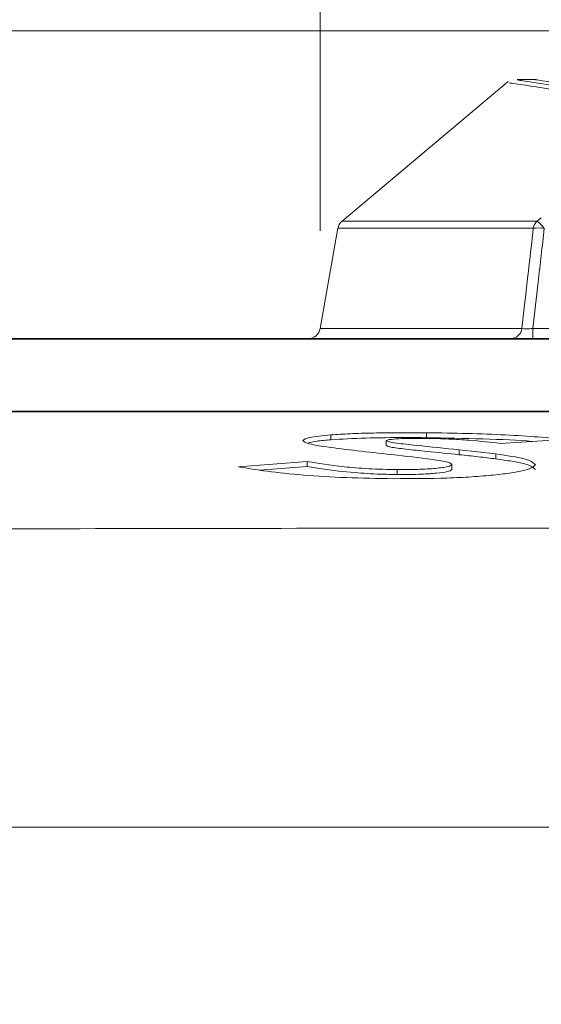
# Model space of a CAD drawing. Header units: millimetres. Extents: x 0 to 2100, y 0 to 1485.
# Tile 67 of 118: x 1140 to 1166, y 512 to 562. Entities that reach past the tile are written whole.
import ezdxf

# ---------------------------------------------------------------- set-up
doc = ezdxf.new("R2010")
doc.units = ezdxf.units.MM
doc.header["$LTSCALE"] = 5
doc.styles.add('SLDTEXTSTYLE1', font='TXT', dxfattribs={"width": 0.75})
doc.dimstyles.new('SLDDIMSTYLE0', dxfattribs={"dimtxt": 12.5, "dimasz": 15, "dimexe": 0, "dimexo": 0.0625, "dimgap": 3.125, "dimtad": 1, "dimdec": 0, "dimlfac": 0.8, "dimrnd": 1e-09, "dimzin": 12, "dimdsep": 46, "dimtxsty": 'SLDTEXTSTYLE1', "dimblk1": 'CLOSED', "dimblk2": 'CLOSED', "dimsah": 1, "dimcen": 0.09, "dimadec": 0, "dimazin": 3, "dimtfac": 1, "dimtofl": 0, "dimtmove": 0, "dimatfit": 3, "dimldrblk": 'CLOSED', "dimfxl": 1, "dimfrac": 2, "dimtolj": 1, "dimtzin": 12, "dimarcsym": 0})

# ---------------------------------------------------------------- blocks, each defined once
blk = doc.blocks.new('_CLOSED')
at = {"color": 0, "linetype": 'ByBlock', "lineweight": -2}
for p, q in [((-1, 0.166667), (0, 0)), ((-1, 0.166667), (-1, -0.166667)), ((0, 0), (-1, -0.166667)), ((0, 0), (-1, 0))]:
    blk.add_line(p, q, dxfattribs=at)
blk = doc.blocks.new('_D_9')
at = {"color": 7, "linetype": 'Continuous', "lineweight": 0}
for p, q in [((868.464, 549.436), (868.464, 715.615)), ((1433.193, 262.981), (1433.193, 715.615)), ((1433.193, 710.615), (868.464, 710.615))]:
    blk.add_line(p, q, dxfattribs=at)
at = {"color": 7, "linetype": 'Continuous', "lineweight": 0, "xscale": 15, "yscale": 15, "rotation": 180}
blk.add_blockref('_CLOSED', (868.464, 710.615), dxfattribs=at)
at = {"color": 7, "linetype": 'Continuous', "lineweight": 0, "xscale": 15, "yscale": 15}
blk.add_blockref('_CLOSED', (1433.193, 710.615), dxfattribs=at)
at = {"color": 7, "linetype": 'Continuous', "lineweight": 0, "insert": (1136.974, 726.729), "char_height": 12.5, "attachment_point": 1, "style": 'SLDTEXTSTYLE1'}
blk.add_mtext('452', dxfattribs=at)
blk = doc.blocks.new('_D_10')
at = {"color": 7, "linetype": 'Continuous', "lineweight": 0}
for p, q in [((800.19, 450.178), (800.19, 745.615)), ((1433.193, 262.981), (1433.193, 745.615)), ((800.19, 740.615), (1433.193, 740.615))]:
    blk.add_line(p, q, dxfattribs=at)
at = {"color": 7, "linetype": 'Continuous', "lineweight": 0, "xscale": 15, "yscale": 15}
for p, rotation in [((800.19, 740.615), 180), ((1433.193, 740.615), 360)]:
    blk.add_blockref('_CLOSED', p, dxfattribs=dict(at, rotation=rotation))
at = {"color": 7, "linetype": 'Continuous', "lineweight": 0, "insert": (1102.837, 756.729), "char_height": 12.5, "attachment_point": 1, "style": 'SLDTEXTSTYLE1'}
blk.add_mtext('506', dxfattribs=at)
blk = doc.blocks.new('_D_11')
at = {"color": 7, "linetype": 'Continuous', "lineweight": 0}
for p, q in [((778.94, 335.178), (778.94, 775.615)), ((1433.193, 262.981), (1433.193, 775.615)), ((778.94, 770.615), (1433.193, 770.615))]:
    blk.add_line(p, q, dxfattribs=at)
at = {"color": 7, "linetype": 'Continuous', "lineweight": 0, "xscale": 15, "yscale": 15}
for p, rotation in [((778.94, 770.615), 180), ((1433.193, 770.615), 360)]:
    blk.add_blockref('_CLOSED', p, dxfattribs=dict(at, rotation=rotation))
at = {"color": 7, "linetype": 'Continuous', "lineweight": 0, "insert": (1092.212, 786.729), "char_height": 12.5, "attachment_point": 1, "style": 'SLDTEXTSTYLE1'}
blk.add_mtext('523', dxfattribs=at)
blk = doc.blocks.new('_D_15')
at = {"color": 7, "linetype": 'Continuous', "lineweight": 0}
for p, q in [((1198.267, 561.428), (672.69, 561.428)), ((677.69, 257.053), (677.69, 561.428)), ((829.752, 257.053), (672.69, 257.053))]:
    blk.add_line(p, q, dxfattribs=at)
at = {"color": 7, "linetype": 'Continuous', "lineweight": 0, "xscale": 15, "yscale": 15}
for p, rotation in [((677.69, 561.428), 90), ((677.69, 257.053), 270)]:
    blk.add_blockref('_CLOSED', p, dxfattribs=dict(at, rotation=rotation))
at = {"color": 7, "linetype": 'Continuous', "lineweight": 0, "insert": (661.576, 395.387), "char_height": 12.5, "attachment_point": 1, "rotation": 90, "style": 'SLDTEXTSTYLE1'}
blk.add_mtext('243', dxfattribs=at)
blk = doc.blocks.new('_D_18')
at = {"color": 7, "linetype": 'Continuous', "lineweight": 0}
for p, q in [((1155.061, 551.191), (1155.061, 685.615)), ((1433.193, 262.981), (1433.193, 685.615)), ((1433.193, 680.615), (1155.061, 680.615))]:
    blk.add_line(p, q, dxfattribs=at)
at = {"color": 7, "linetype": 'Continuous', "lineweight": 0, "xscale": 15, "yscale": 15, "rotation": 180}
blk.add_blockref('_CLOSED', (1155.061, 680.615), dxfattribs=at)
at = {"color": 7, "linetype": 'Continuous', "lineweight": 0, "xscale": 15, "yscale": 15}
blk.add_blockref('_CLOSED', (1433.193, 680.615), dxfattribs=at)
at = {"color": 7, "linetype": 'Continuous', "lineweight": 0, "insert": (1280.273, 696.729), "char_height": 12.5, "attachment_point": 1, "style": 'SLDTEXTSTYLE1'}
blk.add_mtext('223', dxfattribs=at)

msp = doc.modelspace()

# ---------------------------------------------------------------- linework, layer by layer
at = {"color": 7, "linetype": 'Continuous', "lineweight": 15}
for p, q in [((1164.684, 558.823), (1156.178, 551.685)), ((1166.135, 558.925), (1165.147, 558.925)), ((1166.378, 551.86), (1166.163, 551.685)), ((1155.964, 551.315), (1155.061, 546.191)), ((1165.945, 545.675), (1165.945, 546.191)), ((1165.945, 546.191), (1339.783, 546.191)), ((1155.608, 540.745), (1155.608, 540.494)), ((1160.502, 540.853), (1160.502, 540.602)), ((1158.441, 540.451), (1158.441, 540.2)), ((1164.275, 540.31), (1167.586, 540.51)), ((1164.056, 539.769), (1162.181, 539.981)), ((1162.181, 539.981), (1162.181, 539.73)), ((1164.056, 539.769), (1164.056, 539.518)), ((1154.396, 539.383), (1150.871, 539.111)), ((1151.965, 538.944), (1154.396, 539.131)), ((1154.396, 539.383), (1154.396, 539.131)), ((1161.8, 539.229), (1161.8, 538.978)), ((1159.004, 538.969), (1159.004, 538.717)), ((872.158, 520.675), (1355.701, 520.675))]:
    msp.add_line(p, q, dxfattribs=at)
at = {"color": 8, "linetype": 'Continuous', "lineweight": 15}
for p, q in [((1156.178, 551.685), (1166.163, 551.685)), ((1165.968, 551.315), (1155.964, 551.315)), ((1155.061, 546.191), (1165.384, 546.191))]:
    msp.add_line(p, q, dxfattribs=at)
at = {"color": 7, "linetype": 'Continuous', "lineweight": 15}
for centre, radius, start, end in [((1156.579, 551.206), 0.625, 130, 170), ((1166.6, 551.218), 0.64, 133.1012, 171.2788), ((1164.879, 550.045), 2.083, 37.5604, 51.9394), ((1166.249, 549.438), 1.898, 81.4815, 98.5185), ((1154.445, 546.3), 0.625, 270, 350), ((1164.801, 546.262), 0.588, 272.1785, 353.0835)]:
    msp.add_arc(centre, radius, start, end, dxfattribs=at)
for points, knots in [([(1172.48, 557.618), (1171.562, 557.75), (1169.562, 558.037), (1167.32, 558.371), (1165.644, 558.624), (1164.721, 558.765), (1164.731, 558.763), (1164.735, 558.763)], [0, 0, 0, 0, 0.183778, 0.400494, 0.621297, 0.84349, 1, 1, 1, 1]), ([(1165.148, 558.907), (1165.139, 558.908), (1165.119, 558.912), (1166.017, 558.773), (1167.634, 558.528), (1169.991, 558.175), (1172.196, 557.857), (1173.299, 557.698)], [0, 0, 0, 0, 0.150725, 0.360425, 0.570124, 0.785064, 1, 1, 1, 1]), ([(1174.457, 557.743), (1173.156, 557.921), (1170.541, 558.278), (1168.055, 558.634), (1166.598, 558.845), (1165.993, 558.934), (1166.111, 558.917), (1166.135, 558.913)], [0, 0, 0, 0, 0.252259, 0.506925, 0.724917, 0.944423, 1, 1, 1, 1]), ([(1165.384, 546.191), (1165.43, 546.599), (1165.624, 548.307), (1165.819, 550.015), (1165.968, 551.315)], [0, 0, 0, 0, 0.2387485, 1, 1, 1, 1]), ([(1166.53, 551.315), (1166.425, 550.398), (1166.23, 548.69), (1166.035, 546.982), (1165.945, 546.191)], [0, 0, 0, 0, 0.537004, 1, 1, 1, 1]), ([(1165.945, 546.191), (1165.875, 546.185), (1165.736, 546.172), (1165.551, 546.17), (1165.438, 546.179), (1165.396, 546.188), (1165.384, 546.191)], [0, 0, 0, 0, 0.295264, 0.587842, 0.879721, 1, 1, 1, 1]), ([(1338.55, 545.456), (1335.67, 545.467), (1323.856, 545.512), (1302.973, 545.56), (1280.263, 545.594), (1261.894, 545.611), (1247.443, 545.621), (1232.325, 545.629), (1216.5, 545.635), (1200.567, 545.639), (1184.432, 545.642), (1168.205, 545.643), (1151.919, 545.644), (1135.728, 545.645), (1118.06, 545.645), (1098.891, 545.645), (1078.08, 545.644), (1060.522, 545.644), (1046.303, 545.643), (1035.534, 545.641), (1024.696, 545.64), (1013.775, 545.637), (1002.817, 545.634), (991.758, 545.63), (980.654, 545.625), (965.772, 545.616), (947.275, 545.601), (925.299, 545.572), (907.934, 545.536), (889.362, 545.484), (878.08, 545.441), (869.615, 545.408)], [0, 0, 0, 0, 0.018698, 0.076722, 0.134904, 0.164096, 0.193287, 0.226093, 0.258993, 0.292262, 0.325695, 0.360347, 0.395102, 0.430014, 0.464942, 0.509826, 0.554717, 0.599727, 0.622331, 0.644932, 0.667618, 0.690303, 0.713223, 0.736144, 0.759623, 0.783103, 0.830307, 0.877753, 0.92528, 0.943938, 1, 1, 1, 1]), ([(869.714, 545.675), (880.993, 545.675), (899.44, 545.675), (925.356, 545.675), (945.741, 545.675), (964.758, 545.675), (982.339, 545.675), (1000.067, 545.675), (1017.837, 545.675), (1035.393, 545.675), (1052.619, 545.675), (1069.526, 545.675), (1086.289, 545.675), (1102.945, 545.675), (1119.15, 545.675), (1134.966, 545.675), (1150.447, 545.675), (1166.048, 545.675), (1181.986, 545.675), (1198.291, 545.675), (1214.891, 545.675), (1231.498, 545.675), (1249.935, 545.675), (1270.12, 545.675), (1292.002, 545.675), (1313.716, 545.675), (1335.295, 545.675), (1349.634, 545.675), (1356.8, 545.675)], [0, 0, 0, 0, 0.071885, 0.117566, 0.163238, 0.198848, 0.234595, 0.270327, 0.305954, 0.341464, 0.376023, 0.410615, 0.445278, 0.479972, 0.514617, 0.546709, 0.578818, 0.610898, 0.642952, 0.676192, 0.709505, 0.74284, 0.776109, 0.820816, 0.865559, 0.910369, 0.95521, 1, 1, 1, 1]), ([(894.028, 542.11), (897.076, 542.099), (907.468, 542.063), (925.453, 542.03), (947.369, 541.999), (965.49, 541.984), (979.599, 541.975), (990.357, 541.97), (1001.254, 541.966), (1012.314, 541.963), (1023.438, 541.96), (1036.043, 541.958), (1050.049, 541.956), (1065.415, 541.956), (1080.698, 541.955), (1101.022, 541.955), (1121.224, 541.955), (1141.51, 541.955), (1156.73, 541.956), (1172.006, 541.957), (1187.411, 541.959), (1203.014, 541.961), (1218.946, 541.965), (1235.084, 541.971), (1251.424, 541.98), (1267.748, 541.993), (1284.748, 542.011), (1302.366, 542.039), (1326.697, 542.093), (1344.837, 542.164), (1356.935, 542.211)], [0, 0, 0, 0, 0.02076, 0.070794, 0.120903, 0.166373, 0.189217, 0.212061, 0.235386, 0.258709, 0.282294, 0.30588, 0.338695, 0.371642, 0.404834, 0.438066, 0.504828, 0.538205, 0.571591, 0.604508, 0.63742, 0.670713, 0.704007, 0.738494, 0.772986, 0.807772, 0.84256, 0.881874, 0.921217, 1, 1, 1, 1]), ([(1356.867, 541.925), (1344.789, 541.925), (1326.666, 541.925), (1302.349, 541.925), (1282.931, 541.925), (1262.307, 541.925), (1242.805, 541.925), (1225.598, 541.925), (1210.74, 541.925), (1194.269, 541.925), (1176.259, 541.925), (1158.186, 541.925), (1141.606, 541.925), (1121.401, 541.925), (1101.263, 541.925), (1080.987, 541.925), (1065.638, 541.925), (1050.104, 541.925), (1034.888, 541.925), (1020.077, 541.925), (1005.767, 541.925), (991.351, 541.925), (976.884, 541.925), (962.393, 541.925), (945.194, 541.925), (925.386, 541.925), (899.25, 541.925), (880.789, 541.925), (869.681, 541.925)], [0, 0, 0, 0, 0.074562, 0.111881, 0.149197, 0.19311, 0.237014, 0.266768, 0.29654, 0.326282, 0.366008, 0.405911, 0.437419, 0.468929, 0.53197, 0.563433, 0.594891, 0.626582, 0.658263, 0.686904, 0.715586, 0.744241, 0.773898, 0.803579, 0.83325, 0.880684, 0.928211, 1, 1, 1, 1]), ([(1155.608, 540.745), (1155.192, 540.705), (1154.359, 540.625), (1154.231, 540.511), (1154.167, 540.454)], [0, 0, 0, 0, 0.499757, 1, 1, 1, 1]), ([(1160.502, 540.853), (1160.036, 540.855), (1159.109, 540.86), (1157.765, 540.846), (1156.552, 540.808), (1155.922, 540.766), (1155.608, 540.745)], [0, 0, 0, 0, 0.251426, 0.50044, 0.750645, 1, 1, 1, 1]), ([(1155.608, 540.494), (1156.167, 540.528), (1157.247, 540.593), (1159.094, 540.61), (1160.159, 540.604), (1160.502, 540.602)], [0, 0, 0, 0, 0.421131, 0.813455, 1, 1, 1, 1]), ([(1167.586, 540.51), (1167.147, 540.555), (1166.273, 540.644), (1164.579, 540.749), (1162.615, 540.825), (1161.206, 540.844), (1160.502, 540.853)], [0, 0, 0, 0, 0.250971, 0.50005, 0.750087, 1, 1, 1, 1]), ([(1160.502, 540.602), (1161.472, 540.586), (1163.419, 540.554), (1165.248, 540.471), (1165.913, 540.41), (1165.924, 540.41)], [0, 0, 0, 0, 0.494048, 0.991672, 1, 1, 1, 1]), ([(1154.167, 540.454), (1154.225, 540.403), (1154.34, 540.302), (1154.922, 540.202), (1155.212, 540.152)], [0, 0, 0, 0, 0.500693, 1, 1, 1, 1]), ([(1154.421, 540.321), (1154.552, 540.357), (1154.795, 540.424), (1155.351, 540.472), (1155.608, 540.494)], [0, 0, 0, 0, 0.539004, 1, 1, 1, 1]), ([(1155.212, 540.152), (1155.709, 540.086), (1156.704, 539.955), (1157.878, 539.828), (1158.465, 539.765)], [0, 0, 0, 0, 0.499629, 1, 1, 1, 1]), ([(1158.441, 540.451), (1158.452, 540.461), (1158.473, 540.48), (1158.634, 540.516), (1159.048, 540.549), (1159.72, 540.57), (1160.218, 540.569), (1160.469, 540.569)], [0, 0, 0, 0, 0.124564, 0.248932, 0.498979, 0.74709, 1, 1, 1, 1]), ([(1162.181, 539.981), (1161.447, 540.058), (1160.345, 540.173), (1159.091, 540.303), (1158.561, 540.386), (1158.481, 540.429), (1158.441, 540.451)], [0, 0, 0, 0, 0.500812, 0.751002, 0.875773, 1, 1, 1, 1]), ([(1158.441, 540.2), (1158.5, 540.173), (1158.64, 540.108), (1159.502, 540.009), (1160.703, 539.883), (1161.631, 539.787), (1162.181, 539.73)], [0, 0, 0, 0, 0.154408, 0.37201, 0.628058, 1, 1, 1, 1]), ([(1160.469, 540.569), (1160.673, 540.565), (1161.081, 540.558), (1161.851, 540.528), (1163.024, 540.452), (1163.775, 540.367), (1164.275, 540.31)], [0, 0, 0, 0, 0.125178, 0.249978, 0.500005, 1, 1, 1, 1]), ([(1158.465, 539.765), (1159.175, 539.687), (1160.238, 539.569), (1161.357, 539.415), (1161.727, 539.311), (1161.775, 539.257), (1161.8, 539.229)], [0, 0, 0, 0, 0.500905, 0.749739, 0.87453, 1, 1, 1, 1]), ([(1162.181, 539.73), (1162.345, 539.713), (1162.672, 539.679), (1163.308, 539.61), (1163.757, 539.554), (1164.056, 539.518)], [0, 0, 0, 0, 0.25041, 0.500827, 1, 1, 1, 1]), ([(1166.074, 539.227), (1165.958, 539.327), (1165.727, 539.528), (1164.614, 539.688), (1164.056, 539.769)], [0, 0, 0, 0, 0.498975, 1, 1, 1, 1]), ([(1150.871, 539.111), (1151.341, 539.033), (1152.28, 538.878), (1154.15, 538.681), (1156.38, 538.543), (1157.988, 538.517), (1158.794, 538.505)], [0, 0, 0, 0, 0.2490008, 0.4986139, 0.7487137, 1, 1, 1, 1]), ([(1159.004, 538.969), (1158.505, 538.98), (1157.504, 539.003), (1155.819, 539.149), (1154.965, 539.289), (1154.396, 539.383)], [0, 0, 0, 0, 0.249262, 0.500208, 1, 1, 1, 1]), ([(1154.396, 539.131), (1154.676, 539.084), (1155.356, 538.969), (1156.569, 538.822), (1157.946, 538.736), (1158.714, 538.722), (1159.004, 538.717)], [0, 0, 0, 0, 0.253446, 0.615388, 0.854564, 1, 1, 1, 1]), ([(1158.794, 538.505), (1159.732, 538.507), (1161.141, 538.51), (1162.839, 538.595), (1163.962, 538.687), (1164.888, 538.802), (1165.844, 538.978), (1165.982, 539.127), (1166.074, 539.227)], [0, 0, 0, 0, 0.249519, 0.375199, 0.500317, 0.625848, 0.750575, 1, 1, 1, 1]), ([(1161.8, 539.229), (1161.761, 539.192), (1161.704, 539.135), (1161.326, 539.072), (1160.848, 539.019), (1160.072, 538.971), (1159.361, 538.969), (1159.004, 538.969)], [0, 0, 0, 0, 0.247693, 0.373044, 0.498629, 0.748679, 1, 1, 1, 1]), ([(1164.056, 539.518), (1164.333, 539.477), (1164.888, 539.397), (1165.8, 539.223), (1165.965, 539.074), (1166.074, 538.975)], [0, 0, 0, 0, 0.254213, 0.508927, 1, 1, 1, 1]), ([(1159.004, 538.717), (1159.43, 538.719), (1160.172, 538.722), (1161.049, 538.784), (1161.624, 538.861), (1161.771, 538.932), (1161.795, 538.97), (1161.8, 538.978)], [0, 0, 0, 0, 0.2987288, 0.5210002, 0.7433133, 0.95124, 1, 1, 1, 1]), ([(882.29, 535.985), (896.178, 535.956), (924.273, 535.896), (966.936, 535.723), (1010.238, 535.589), (1053.651, 535.626), (1096.75, 535.816), (1142.232, 535.966), (1190.673, 535.998), (1241.977, 536.005), (1293.236, 535.98), (1327.223, 535.927), (1344.082, 535.901)], [0, 0, 0, 0, 0.09022, 0.18253, 0.277185, 0.371533, 0.464531, 0.557207, 0.667016, 0.779215, 0.890478, 1, 1, 1, 1])]:
    msp.add_open_spline(points, degree=3, knots=knots, dxfattribs=at)

# ---------------------------------------------------------------- dimensions: what is measured, and where the dimension line sits
at = {"color": 7, "linetype": 'Continuous', "lineweight": 0}
for base, p1, p2, picture, middle in [((1433.193, 770.615), (778.94, 330.178), (1433.193, 257.981), '_D_11', (1106.066, 770.615)), ((1433.193, 740.615), (800.19, 445.178), (1433.193, 257.981), '_D_10', (1116.691, 740.615)), ((868.464, 710.615), (1433.193, 257.981), (868.464, 544.436), '_D_9', (1150.829, 710.615)), ((1155.061, 680.615), (1433.193, 257.981), (1155.061, 546.191), '_D_18', (1294.127, 680.615))]:
    dim = msp.add_linear_dim(base=base, p1=p1, p2=p2, dimstyle='SLDDIMSTYLE0', dxfattribs=at)
    dim.commit()
    dim.dimension.update_dxf_attribs({"geometry": picture, "text_midpoint": middle, "dimtype": 160})
dim = msp.add_linear_dim(base=(677.6896, 561.4283), p1=(834.7521, 257.0534), p2=(1203.2667, 561.4283), angle=90, dimstyle='SLDDIMSTYLE0', dxfattribs=at)
dim.commit()
dim.dimension.update_dxf_attribs({"geometry": '_D_15', "text_midpoint": (677.6896, 409.2409), "dimtype": 160})

doc.saveas('drawing.dxf')
